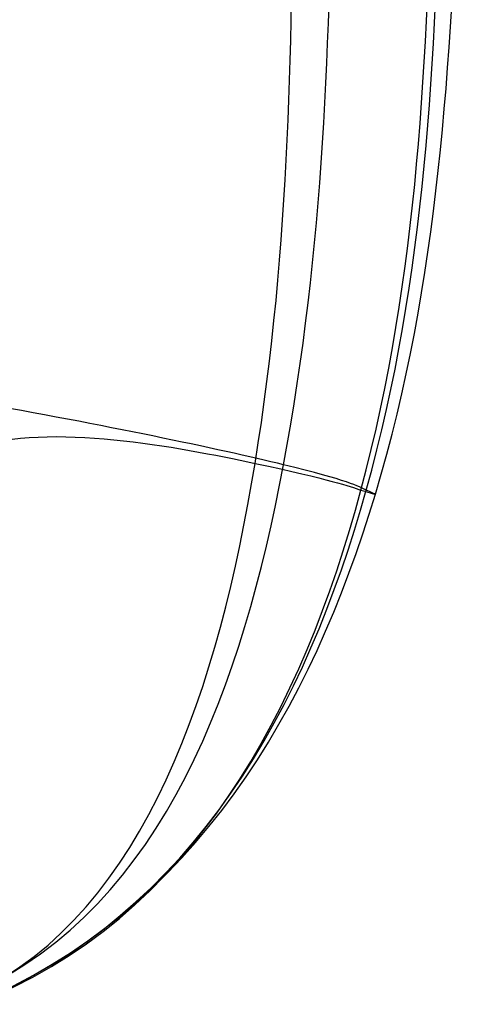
# Model space of a CAD drawing. Header units: millimetres. Extents: x -500 to 500, y -409 to 409.
# Tile 66 of 85: x 412 to 500, y -401 to -207. Entities that reach past the tile are written whole.
import ezdxf

# ---------------------------------------------------------------- set-up
doc = ezdxf.new("R2010")
doc.units = ezdxf.units.MM
doc.header["$MEASUREMENT"] = 0
doc.layers.add('Nakki 1 seater', color=7, linetype='Continuous', true_color=0x61b46a)

msp = doc.modelspace()

# ---------------------------------------------------------------- linework, layer by layer
at = {"layer": 'Nakki 1 seater'}
for points in [[(402.5, -401.13, 442.11), (446.02, -384.39, 441.97), (488.4, -300.62, 434.8), (493.37, -171.27, 434.64), (494.25, -43.52, 434.78), (493.43, 84.13, 434.5), (488.68, 213.55, 435.36), (443.9, 297.39, 442.05), (402.5, 308.87, 442.49)], [(402.5, -401.13, 546.77), (446.27, -382.76, 546.18), (491.62, -302.41, 544.94), (498.83, -172.2, 544.17), (500.39, -43.51, 543.72), (499.6, 85.19, 544.17), (491.64, 215.34, 544.94), (446.32, 295.72, 546.38), (402.5, 308.87, 546.76)], [(402.5, -401.13, 630.8), (446.17, -383.21, 628.68), (489.64, -301.01, 629.37), (495.16, -171.72, 630.48), (495.88, -43.51, 630.35), (495.38, 84.57, 630.36), (490.02, 213.95, 629.88), (444.12, 296.82, 629.57), (402.5, 308.87, 630.8)], [(402.5, -399.13, 366.87), (436.78, -382.73, 359.33), (464.72, -293, 350.37), (465.23, -168.88, 351.21), (466.74, -43.56, 351.75), (465.11, 81.58, 351.1), (465.38, 205.3, 351.18), (430.73, 298.01, 359.13), (400.75, 307.18, 364.98)], [(402.5, -398.86, 698.65), (440.35, -381.6, 703.24), (470.39, -293.81, 706.61), (473.62, -169.35, 707.42), (473.88, -43.53, 707.56), (473.17, 81.7, 707.33), (469.81, 207.32, 706.77), (432.09, 295.21, 703.16), (402.5, 306.11, 698.4)], [(402.5, -291.72, 321.73), (417.03, -286.56, 323.38), (468.9, -296.57, 343.03), (480.22, -300.65, 430.83), (482.02, -300.88, 553.02), (480.6, -300.6, 627.8), (473.75, -296.8, 712.08), (427.87, -287.12, 743.56), (402.5, -282.69, 749.03)]]:
    msp.add_open_spline(points, degree=3, dxfattribs=at)

doc.saveas('drawing.dxf')
